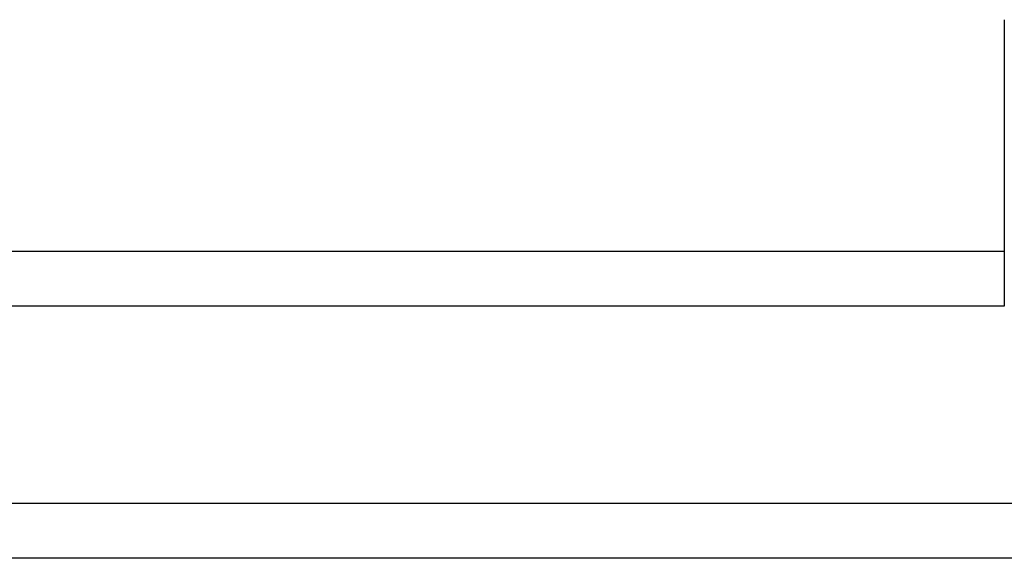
# Model space of a CAD drawing. Header units: millimetres. Extents: x 348 to 647, y 366 to 462.
# Tile 32 of 51: x 587 to 605, y 386 to 396. Entities that reach past the tile are written whole.
import ezdxf

# ---------------------------------------------------------------- set-up
doc = ezdxf.new("R2010")
doc.units = ezdxf.units.MM
doc.header["$LTSCALE"] = 0.15
doc.layers.add('2', color=7, linetype='CONTINUOUS')

msp = doc.modelspace()

# ---------------------------------------------------------------- linework, layer by layer
at = {"layer": '2', "color": 0, "linetype": 'Continuous'}
for p, q in [((604.85, 395.602), (604.85, 394.602)), ((604.85, 394.602), (604.85, 391.829)), ((604.85, 391.829), (604.85, 391.379)), ((558.15, 391.379), (604.85, 391.379)), ((604.85, 391.379), (604.85, 390.379)), ((604.85, 390.379), (558.15, 390.379)), ((646.55, 386.779), (526.802, 386.779)), ((646.55, 385.779), (482.65, 385.779))]:
    msp.add_line(p, q, dxfattribs=at)

doc.saveas('drawing.dxf')
